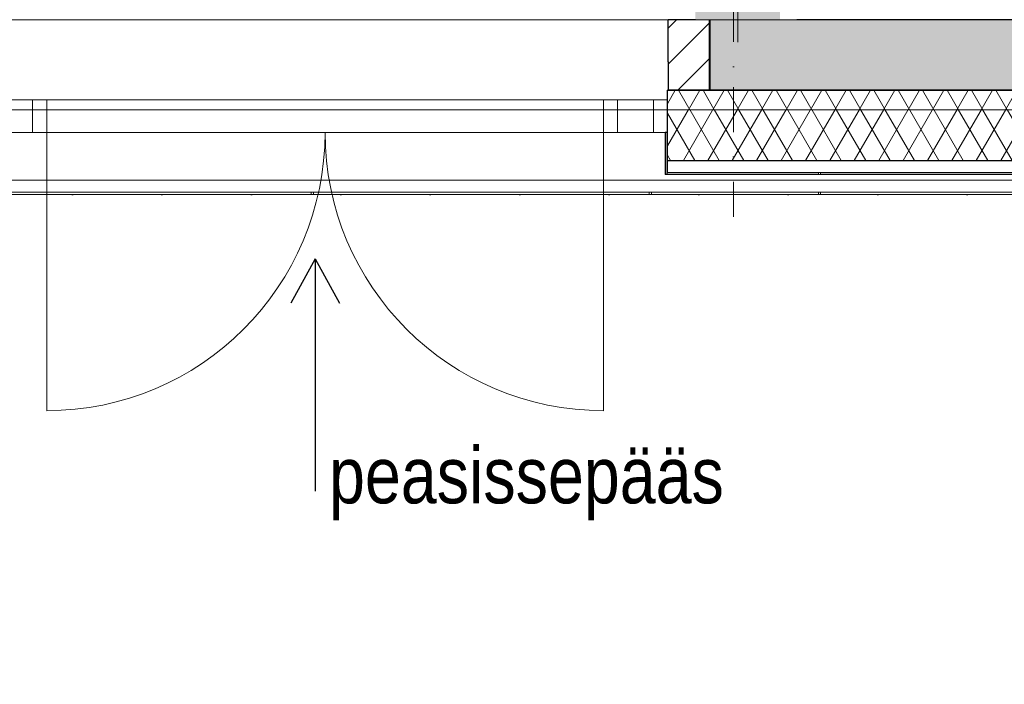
# Model space of a CAD drawing. Header units: millimetres. Extents: x -63554 to 200, y -19084 to 40052.
# Tile 19 of 120: x -43988 to -40494, y -14870 to -12510. Entities that reach past the tile are written whole.
import ezdxf

# ---------------------------------------------------------------- set-up
doc = ezdxf.new("R2010")
doc.units = ezdxf.units.MM
doc.header["$MEASUREMENT"] = 0
doc.set_wipeout_variables(frame=1)
for name, pattern in [('Dot & Dashed', [335.138881, 158.75, -88.194444, 0, -88.194437]), ('Dotted', [317.499995, 0, -317.499995]), ('Wipeout_Contour', [1000, 0, -1000])]:
    doc.linetypes.add(name, pattern=pattern)
for name, color, linetype in [('1233_Postid', 7, 'Continuous'), ('1241_Välisseinad', 7, 'Continuous'), ('Archicad Doors', 7, 'Continuous'), ('New_1154_Välistrepid_ kaldteed ja terrassid', 7, 'Continuous'), ('New_1241_Välisseinad', 7, 'Continuous'), ('New_1252_Varikatused', 7, 'Continuous'), ('New_Archicad Windows', 7, 'Continuous')]:
    doc.layers.add(name, color=color, linetype=linetype)
for name, color, linetype, lineweight in [('1233_Postid_Pen_No__1', 7, 'Continuous', 13), ('1233_Postid_Pen_No__101', 252, 'Continuous', 13), ('1241_Välisseinad_Pen_No__1', 7, 'Continuous', 13), ('1241_Välisseinad_Pen_No__101', 252, 'Continuous', 13), ('1241_Välisseinad_Pen_No__41', 7, 'Continuous', 25), ('Archicad Doors_Pen_No__101', 252, 'Continuous', 13), ('New_1154_Välistrepid_ kaldteed ja terrassid_Pen_No__41', 7, 'Continuous', 25), ('New_1241_Välisseinad_Pen_No__1', 7, 'Continuous', 13), ('New_1241_Välisseinad_Pen_No__101', 252, 'Continuous', 13), ('New_1241_Välisseinad_Pen_No__41', 7, 'Continuous', 25), ('New_1252_Varikatused_Pen_No__41', 7, 'Continuous', 25), ('New_Archicad Doors_Pen_No__101', 252, 'Continuous', 13), ('New_Archicad Windows_Pen_No__101', 252, 'Continuous', 13)]:
    doc.layers.add(name, color=color, linetype=linetype, lineweight=lineweight)
pattern_1 = [(225, (0, 0), (-63.6396, 63.6396), [])]

# ---------------------------------------------------------------- blocks, each defined once
blk = doc.blocks.new('Slab_174_1', base_point=(-38791, -15230.1))
at = {"layer": 'New_1154_Välistrepid_ kaldteed ja terrassid_Pen_No__41', "color": 7, "linetype": 'Continuous', "lineweight": 25, "flags": 128}
blk.add_lwpolyline([(-38791, -15230.1), (-44119, -15230.1), (-44119, -13060), (-38791, -13060)], close=True, dxfattribs=at)
blk = doc.blocks.new('Opening_3_1')
at = {"color": 254, "linetype": 'Wipeout_Contour', "lineweight": 0, "ltscale": 531329.119576}
blk.add_wipeout([(-44109, -12510.1), (-44190, -12510.1), (-44190, -12830.1), (-44109.2, -12830.1), (-44089.2, -12830.1), (-41722.2, -12830.1), (-41702.2, -12830.1), (-38720, -12830.1), (-38720, -12510.1), (-41701.1, -12510.1), (-41721.1, -12510.1), (-44089, -12510.1)], dxfattribs=at).dxf.layer = '1241_Välisseinad'
at = {"layer": '1241_Välisseinad_Pen_No__1', "color": 7, "linetype": 'Dot & Dashed', "lineweight": 13}
blk.add_line((-41455, -12430.1), (-41455, -12910.1), dxfattribs=at)
at = {"layer": '1241_Välisseinad_Pen_No__1', "color": 7, "linetype": 'Continuous', "lineweight": 13, "flags": 128}
for points in [[(-41721.1, -12510.1), (-44089, -12510.1)], [(-41701.1, -12510.1), (-41721.1, -12510.1)], [(-38720, -12510.1), (-41701.1, -12510.1)], [(-44089.2, -12830.1), (-41722.2, -12830.1)], [(-41722.2, -12830.1), (-41702.2, -12830.1)], [(-41702.2, -12830.1), (-38720, -12830.1)]]:
    blk.add_lwpolyline(points, dxfattribs=at)
blk = doc.blocks.new('Opening_10_1')
at = {"color": 254, "linetype": 'Wipeout_Contour', "lineweight": 0, "ltscale": 173759.955231}
blk.add_wipeout([(-38720, -12830.1), (-44190, -12830.1), (-44190, -13080.1), (-38720, -13080.1)], dxfattribs=at).dxf.layer = 'New_1241_Välisseinad'
at = {"color": 254, "linetype": 'Wipeout_Contour', "lineweight": 0, "ltscale": 1217534.809962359}
blk.add_wipeout([(-44190, -13130.1), (-44154, -13130.1), (-44146, -13130.1), (-42954, -13130.1), (-42946, -13130.1), (-41754, -13130.1), (-41746, -13130.1), (-41154, -13130.1), (-41146, -13130.1), (-39954, -13130.1), (-39946, -13130.1), (-38754, -13130.1), (-38746, -13130.1), (-38720, -13130.1), (-38720, -13122.1), (-38746, -13122.1), (-38754, -13122.1), (-39946, -13122.1), (-39954, -13122.1), (-41146, -13122.1), (-41154, -13122.1), (-41746, -13122.1), (-41754, -13122.1), (-42946, -13122.1), (-42954, -13122.1), (-44146, -13122.1), (-44154, -13122.1), (-44190, -13122.1)], dxfattribs=at).dxf.layer = 'New_1241_Välisseinad'
at = {"layer": 'New_1241_Välisseinad_Pen_No__1', "color": 7, "linetype": 'Dot & Dashed', "lineweight": 13}
blk.add_line((-41455, -12750.1), (-41455, -13210.1), dxfattribs=at)
at = {"layer": 'New_1241_Välisseinad_Pen_No__1', "color": 7, "linetype": 'Continuous', "lineweight": 13, "flags": 128}
for points in [[(-38720, -12830.1), (-44190, -12830.1)], [(-44190, -13080.1), (-38720, -13080.1)], [(-38720, -13122.1), (-38746, -13122.1), (-38754, -13122.1), (-39946, -13122.1), (-39954, -13122.1), (-41146, -13122.1), (-41154, -13122.1), (-41746, -13122.1), (-41754, -13122.1), (-42946, -13122.1), (-42954, -13122.1), (-44146, -13122.1), (-44154, -13122.1), (-44190, -13122.1)], [(-44190, -13130.1), (-44154, -13130.1), (-44146, -13130.1), (-42954, -13130.1), (-42946, -13130.1), (-41754, -13130.1), (-41746, -13130.1), (-41154, -13130.1), (-41146, -13130.1), (-39954, -13130.1), (-39946, -13130.1), (-38754, -13130.1), (-38746, -13130.1), (-38720, -13130.1)]]:
    blk.add_lwpolyline(points, dxfattribs=at)
blk = doc.blocks.new('Wall Niche Rectangular 26[52]_1')
at = {"layer": 'New_Archicad Windows_Pen_No__101', "color": 252, "linetype": 'Continuous', "lineweight": 13}
blk.add_line((-41746, -13130.1), (-41754, -13130.1), dxfattribs=at)
at = {"layer": 'New_Archicad Windows_Pen_No__101', "color": 252, "linetype": 'Continuous', "lineweight": 13, "flags": 128}
blk.add_lwpolyline([(-41746, -13130.1), (-41746, -13122.1), (-41754, -13122.1), (-41754, -13130.1)], close=True, dxfattribs=at)
blk = doc.blocks.new('Wall Niche Rectangular 26[53]_1')
at = {"layer": 'New_Archicad Windows_Pen_No__101', "color": 252, "linetype": 'Continuous', "lineweight": 13}
blk.add_line((-41146, -13130.1), (-41154, -13130.1), dxfattribs=at)
at = {"layer": 'New_Archicad Windows_Pen_No__101', "color": 252, "linetype": 'Continuous', "lineweight": 13, "flags": 128}
blk.add_lwpolyline([(-41146, -13130.1), (-41146, -13122.1), (-41154, -13122.1), (-41154, -13130.1)], close=True, dxfattribs=at)
blk = doc.blocks.new('Wall Niche Rectangular 26[54]_1')
at = {"layer": 'New_Archicad Windows_Pen_No__101', "color": 252, "linetype": 'Continuous', "lineweight": 13}
blk.add_line((-41154, -13130.1), (-41746, -13130.1), dxfattribs=at)
at = {"layer": 'New_Archicad Windows_Pen_No__101', "color": 252, "linetype": 'Continuous', "lineweight": 13, "flags": 128}
blk.add_lwpolyline([(-41154, -13130.1), (-41154, -13122.1), (-41746, -13122.1), (-41746, -13130.1)], close=True, dxfattribs=at)
blk = doc.blocks.new('Wall Niche Rectangular 26[56]_1')
at = {"layer": 'New_Archicad Windows_Pen_No__101', "color": 252, "linetype": 'Continuous', "lineweight": 13}
blk.add_line((-42946, -13130.1), (-42954, -13130.1), dxfattribs=at)
at = {"layer": 'New_Archicad Windows_Pen_No__101', "color": 252, "linetype": 'Continuous', "lineweight": 13, "flags": 128}
blk.add_lwpolyline([(-42946, -13130.1), (-42946, -13122.1), (-42954, -13122.1), (-42954, -13130.1)], close=True, dxfattribs=at)
blk = doc.blocks.new('Wall Niche Rectangular 26[66]_1')
at = {"layer": 'New_Archicad Windows_Pen_No__101', "color": 252, "linetype": 'Continuous', "lineweight": 13}
blk.add_line((-16580, -13130.1), (-48280, -13130.1), dxfattribs=at)
at = {"layer": 'New_Archicad Windows_Pen_No__101', "color": 252, "linetype": 'Continuous', "lineweight": 13, "flags": 128}
blk.add_lwpolyline([(-16580, -13130.1), (-16580, -13122.1), (-48280, -13122.1), (-48280, -13130.1)], close=True, dxfattribs=at)
blk = doc.blocks.new('Wall Niche Rectangular 26[67]_1')
at = {"layer": 'New_Archicad Windows_Pen_No__101', "color": 252, "linetype": 'Continuous', "lineweight": 13}
blk.add_line((-16580, -13130.1), (-48250, -13130.1), dxfattribs=at)
at = {"layer": 'New_Archicad Windows_Pen_No__101', "color": 252, "linetype": 'Continuous', "lineweight": 13, "flags": 128}
blk.add_lwpolyline([(-16580, -13130.1), (-16580, -13122.1), (-48250, -13122.1), (-48250, -13130.1)], close=True, dxfattribs=at)
blk = doc.blocks.new('Wall_97_1', base_point=(-16880, -12830.1))
at = {"layer": 'New_Archicad Windows', "color": 252, "linetype": 'Continuous', "lineweight": 13}
for name in ['Wall Niche Rectangular 26[66]_1', 'Wall Niche Rectangular 26[67]_1', 'Wall Niche Rectangular 26[56]_1', 'Wall Niche Rectangular 26[52]_1', 'Wall Niche Rectangular 26[54]_1', 'Wall Niche Rectangular 26[53]_1']:
    blk.add_blockref(name, (0, 0), dxfattribs=at)
blk = doc.blocks.new('Roof_14_1', base_point=(-38791, -17693.4))
at = {"layer": 'New_1252_Varikatused_Pen_No__41', "color": 7, "linetype": 'Dotted', "lineweight": 25, "flags": 128}
blk.add_lwpolyline([(-44119, -13130.2), (-38791, -13130.1)], dxfattribs=at)
blk = doc.blocks.new('Simple Door Opening[60]_1')
at = {"layer": 'Archicad Doors_Pen_No__101', "color": 252, "linetype": 'Continuous', "lineweight": 13}
for p, q in [((-44190, -12760.1), (-44190, -12510.1)), ((-41540, -12760.1), (-41540, -12510.1))]:
    blk.add_line(p, q, dxfattribs=at)
blk = doc.blocks.new('Wall_198_1', base_point=(-38720, -12510.1))
at = {"layer": '1241_Välisseinad_Pen_No__101', "linetype": 'Continuous', "lineweight": 0, "true_color": 0x4c4c4c}
blk.add_hatch(color=251, dxfattribs=at).paths.add_polyline_path([(-41540, -12760.1), (-38720, -12760.1), (-38720, -12510.1), (-41540, -12510.1)])
at = {"layer": '1241_Välisseinad_Pen_No__41', "color": 7, "linetype": 'Continuous', "lineweight": 25}
blk.add_line((-41540, -12760.1), (-41540, -12510.1), dxfattribs=at)
at = {"layer": '1241_Välisseinad_Pen_No__41', "color": 7, "linetype": 'Continuous', "lineweight": 25, "flags": 128}
for points in [[(-38720, -12510.1), (-41230, -12510.1)], [(-41540, -12760.1), (-38720, -12760.1)]]:
    blk.add_lwpolyline(points, dxfattribs=at)
at = {"layer": 'Archicad Doors', "color": 252, "linetype": 'Continuous', "lineweight": 13}
blk.add_blockref('Simple Door Opening[60]_1', (0, 0), dxfattribs=at)
blk = doc.blocks.new('Simple Door Opening[64]_1')
at = {"layer": 'Archicad Doors_Pen_No__101', "color": 252, "linetype": 'Continuous', "lineweight": 13}
for p, q in [((-44117.1, -12660.1), (-44117.1, -12510.1)), ((-41687.1, -12660.1), (-41687.1, -12510.1)), ((-44117.1, -12660.1), (-44117.1, -12760.1)), ((-41687.1, -12660.1), (-41687.1, -12760.1))]:
    blk.add_line(p, q, dxfattribs=at)
blk = doc.blocks.new('Wall_229_1', base_point=(-41538, -12510.1))
at = {"layer": '1241_Välisseinad_Pen_No__101', "linetype": 'Continuous', "lineweight": 13}
h = blk.add_hatch(dxfattribs=at)
h.set_pattern_fill('MASONRY_BLOCK_0001', color=252, style=0, pattern_type=2)
h.set_pattern_definition(pattern_1)
h.paths.add_polyline_path([(-44190, -12510.1), (-44190, -12760.1), (-44117.1, -12760.1), (-44117.1, -12660.1), (-44117.1, -12510.1)])
h = blk.add_hatch(dxfattribs=at)
h.set_pattern_fill('MASONRY_BLOCK_0001', color=252, style=0, pattern_type=2)
h.set_pattern_definition(pattern_1)
h.paths.add_polyline_path([(-41687.1, -12660.1), (-41687.1, -12760.1), (-41538, -12760.1), (-41538, -12510.1), (-41687.1, -12510.1)])
at = {"layer": '1241_Välisseinad_Pen_No__41', "color": 7, "linetype": 'Continuous', "lineweight": 25}
for p, q in [((-44117.1, -12660.1), (-44117.1, -12510.1)), ((-41687.1, -12660.1), (-41687.1, -12510.1)), ((-44117.1, -12660.1), (-44117.1, -12760.1)), ((-41687.1, -12660.1), (-41687.1, -12760.1))]:
    blk.add_line(p, q, dxfattribs=at)
at = {"layer": '1241_Välisseinad_Pen_No__41', "color": 7, "linetype": 'Continuous', "lineweight": 25, "flags": 128}
for points in [[(-44117.1, -12510.1), (-44190, -12510.1)], [(-44190, -12510.1), (-44190, -12760.1)], [(-41590, -12510.1), (-41687.1, -12510.1)], [(-41538, -12760.1), (-41538, -12510.1)], [(-44190, -12760.1), (-44117.1, -12760.1)], [(-41687.1, -12760.1), (-41538, -12760.1)]]:
    blk.add_lwpolyline(points, dxfattribs=at)
at = {"layer": 'Archicad Doors', "color": 252, "linetype": 'Continuous', "lineweight": 13}
blk.add_blockref('Simple Door Opening[64]_1', (0, 0), dxfattribs=at)
blk = doc.blocks.new('Column_183_1', base_point=(-41440, -12330.1))
at = {"layer": '1233_Postid_Pen_No__101', "linetype": 'Continuous', "lineweight": 0, "true_color": 0x4c4c4c}
blk.add_hatch(color=251, dxfattribs=at).paths.add_polyline_path([(-41590, -12509.1), (-41590, -12510.1), (-41290, -12510.1), (-41290, -12310.1), (-41290, -12150.1), (-41590, -12150.1)])
at = {"layer": '1233_Postid_Pen_No__1', "color": 7, "linetype": 'Continuous', "lineweight": 13}
for p, q in [((-41440, -12250.1), (-41440, -12070.1)), ((-41520, -12330.1), (-41670, -12330.1)), ((-41360, -12330.1), (-41210, -12330.1)), ((-41440, -12410.1), (-41440, -12590.1))]:
    blk.add_line(p, q, dxfattribs=at)
at = {"layer": '1233_Postid_Pen_No__1', "color": 7, "linetype": 'Continuous', "lineweight": 13, "flags": 128}
blk.add_lwpolyline([(-41590, -12509.1), (-41590, -12510.1)], dxfattribs=at)
at = {"layer": '1233_Postid_Pen_No__1', "color": 7, "linetype": 'Continuous', "lineweight": 13}
blk.add_point((-41440, -12330.1), dxfattribs=at)
blk = doc.blocks.new('Wall Niche Rectangular 26[235]_1')
at = {"layer": 'New_Archicad Windows_Pen_No__101', "color": 252, "linetype": 'Continuous', "lineweight": 13}
blk.add_line((-41154, -13060.1), (-41146, -13060.1), dxfattribs=at)
at = {"layer": 'New_Archicad Windows_Pen_No__101', "color": 252, "linetype": 'Continuous', "lineweight": 13, "flags": 128}
blk.add_lwpolyline([(-41154, -13060.1), (-41154, -13052.1), (-41146, -13052.1), (-41146, -13060.1)], close=True, dxfattribs=at)
blk = doc.blocks.new('Wall Niche Rectangular 26[236]_1')
at = {"layer": 'New_Archicad Windows_Pen_No__101', "color": 252, "linetype": 'Continuous', "lineweight": 13}
blk.add_line((-41690, -13060.1), (-38791, -13060.1), dxfattribs=at)
at = {"layer": 'New_Archicad Windows_Pen_No__101', "color": 252, "linetype": 'Continuous', "lineweight": 13, "flags": 128}
blk.add_lwpolyline([(-41690, -13060.1), (-41690, -13052.1), (-38791, -13052.1), (-38791, -13060.1)], close=True, dxfattribs=at)

msp = doc.modelspace()

# ---------------------------------------------------------------- linework, layer by layer
for q in [(-43026.6, -13516.5), (-42853.4, -13516.5)]:
    msp.add_line((-42940, -13359.4), q)
msp.add_lwpolyline([(-42940, -13359.4), (-42940, -14184.3)])

# ---------------------------------------------------------------- block references
at = {"layer": '1241_Välisseinad', "color": 7, "linetype": 'Continuous', "lineweight": 13}
msp.add_blockref('Opening_3_1', (0, 0), dxfattribs=at)
at = {"layer": 'New_1154_Välistrepid_ kaldteed ja terrassid', "color": 7, "linetype": 'Continuous', "lineweight": 25}
msp.add_blockref('Slab_174_1', (-38791, -15230.1), dxfattribs=at)

# ---------------------------------------------------------------- texts
at = {"insert": (-42890.5, -14027.1), "char_height": 200, "attachment_point": 1}
msp.add_mtext_dynamic_manual_height_columns('{\\fArial Narrow|b0|i0|c186|p34;peasissepääs}', width=1005.087, gutter_width=1, heights=[0], dxfattribs=at)

# ---------------------------------------------------------------- next in the draw order: block references
at = {"layer": '1233_Postid', "color": 7, "lineweight": 13}
msp.add_blockref('Column_183_1', (-41440, -12330.1), dxfattribs=at)
at = {"layer": '1241_Välisseinad', "color": 7, "linetype": 'Continuous', "lineweight": 13}
msp.add_blockref('Opening_10_1', (0, 0), dxfattribs=at)

# ---------------------------------------------------------------- next in the draw order: hatches: boundary and pattern name
at = {"layer": 'New_1241_Välisseinad_Pen_No__101', "linetype": 'Continuous', "lineweight": 13}
h = msp.add_hatch(dxfattribs=at)
h.set_pattern_fill('BATT_INSULATION_0001', color=252, style=0, pattern_type=2)
h.set_pattern_definition([(240, (0, 0), (-64.9519, 37.5), []), (300, (0, 0), (64.9519, 37.5), [])])
h.paths.add_polyline_path([(-38720, -12760.1), (-41689.5, -12760.1), (-41689.5, -12795.1), (-41689.5, -12910.1), (-41689.5, -13010.1), (-38720, -13010.1)])
msp.add_hatch(color=252, dxfattribs=at).paths.add_polyline_path([(-41689.5, -12910.1), (-41697.5, -12910.1), (-41697.5, -13060.1), (-41690, -13060.1), (-41690, -13052.1), (-41689.5, -13052.1)])

# ---------------------------------------------------------------- next in the draw order: linework, layer by layer
at = {"layer": 'New_1241_Välisseinad_Pen_No__41', "color": 7, "linetype": 'Continuous', "lineweight": 25}
for p, q in [((-41689.5, -12795.1), (-41689.5, -12760.1)), ((-41689.5, -12910.1), (-41689.5, -12795.1)), ((-41697.5, -12910.1), (-41697.5, -13060.1)), ((-41689.5, -12910.1), (-41697.5, -12910.1)), ((-41689.5, -13052.1), (-41689.5, -12910.1)), ((-41689.5, -13010.1), (-38720, -13010.1)), ((-41690, -13060.1), (-41697.5, -13060.1)), ((-41689.5, -13052.1), (-41154, -13052.1)), ((-41146, -13052.1), (-39954, -13052.1))]:
    msp.add_line(p, q, dxfattribs=at)
at = {"layer": 'New_1241_Välisseinad_Pen_No__41', "color": 7, "linetype": 'Continuous', "lineweight": 25, "flags": 128}
msp.add_lwpolyline([(-38720, -12760.1), (-41689.5, -12760.1)], dxfattribs=at)
at = {"layer": 'New_Archicad Doors_Pen_No__101', "color": 252, "linetype": 'Continuous', "lineweight": 13}
for p, q in [((-41689.5, -12795.1), (-41689.5, -12760.1)), ((-43892.5, -12795.1), (-43942.5, -12795.1)), ((-43942.5, -12795.1), (-43942.5, -12910.1)), ((-43892.5, -12795.1), (-41916.5, -12795.1)), ((-43892.5, -12910.1), (-43892.5, -12795.1)), ((-41866.5, -12795.1), (-41916.5, -12795.1)), ((-41916.5, -12795.1), (-41916.5, -12910.1)), ((-41866.5, -12910.1), (-41866.5, -12795.1)), ((-41689.5, -12795.1), (-41739.5, -12795.1)), ((-41739.5, -12795.1), (-41739.5, -12910.1)), ((-41689.5, -12910.1), (-41689.5, -12795.1)), ((-41689.5, -12910.1), (-41689.5, -12795.1)), ((-41689.5, -12910.1), (-41689.5, -12795.1)), ((-43942.5, -12910.1), (-43892.5, -12910.1)), ((-41916.5, -12910.1), (-43892.5, -12910.1)), ((-43892.5, -12910.1), (-43892.5, -13898.1)), ((-41916.5, -12910.1), (-41866.5, -12910.1)), ((-41916.5, -12910.1), (-41916.5, -13898.1)), ((-41739.5, -12910.1), (-41689.5, -12910.1)), ((-41697.5, -12910.1), (-41697.5, -13060.1)), ((-41689.5, -13060.1), (-41697.5, -13060.1))]:
    msp.add_line(p, q, dxfattribs=at)
at = {"layer": 'New_Archicad Doors_Pen_No__101', "color": 252, "linetype": 'Continuous', "lineweight": 13, "flags": 128}
for points in [[(-44069.5, -12910.1), (-43942.5, -12910.1), (-43942.5, -12795.1), (-44069.5, -12795.1)], [(-41739.5, -12795.1), (-41866.5, -12795.1), (-41866.5, -12910.1), (-41739.5, -12910.1)]]:
    msp.add_lwpolyline(points, close=True, dxfattribs=at)
at = {"layer": 'New_Archicad Doors_Pen_No__101', "color": 252, "linetype": 'Continuous', "lineweight": 13}
for centre, start, end in [((-43892.5, -12910.1), 270, 0), ((-41916.5, -12910.1), 180, 270)]:
    msp.add_arc(centre, 988, start, end, dxfattribs=at)

# ---------------------------------------------------------------- next in the draw order: block references
at = {"layer": '1241_Välisseinad', "color": 7, "lineweight": 25}
for name, p in [('Wall_198_1', (-38720, -12510.1)), ('Wall_229_1', (-41538, -12510.1))]:
    msp.add_blockref(name, p, dxfattribs=at)
at = {"layer": 'New_1241_Välisseinad', "color": 7, "lineweight": 25}
msp.add_blockref('Wall_97_1', (-16880, -12830.1), dxfattribs=at)
at = {"layer": 'New_1252_Varikatused', "color": 7, "linetype": 'Continuous', "lineweight": 25}
msp.add_blockref('Roof_14_1', (-38791, -17693.4), dxfattribs=at)
at = {"layer": 'New_Archicad Windows', "color": 252, "linetype": 'Continuous', "lineweight": 13}
for name in ['Wall Niche Rectangular 26[236]_1', 'Wall Niche Rectangular 26[235]_1']:
    msp.add_blockref(name, (0, 0), dxfattribs=at)

doc.saveas('drawing.dxf')
